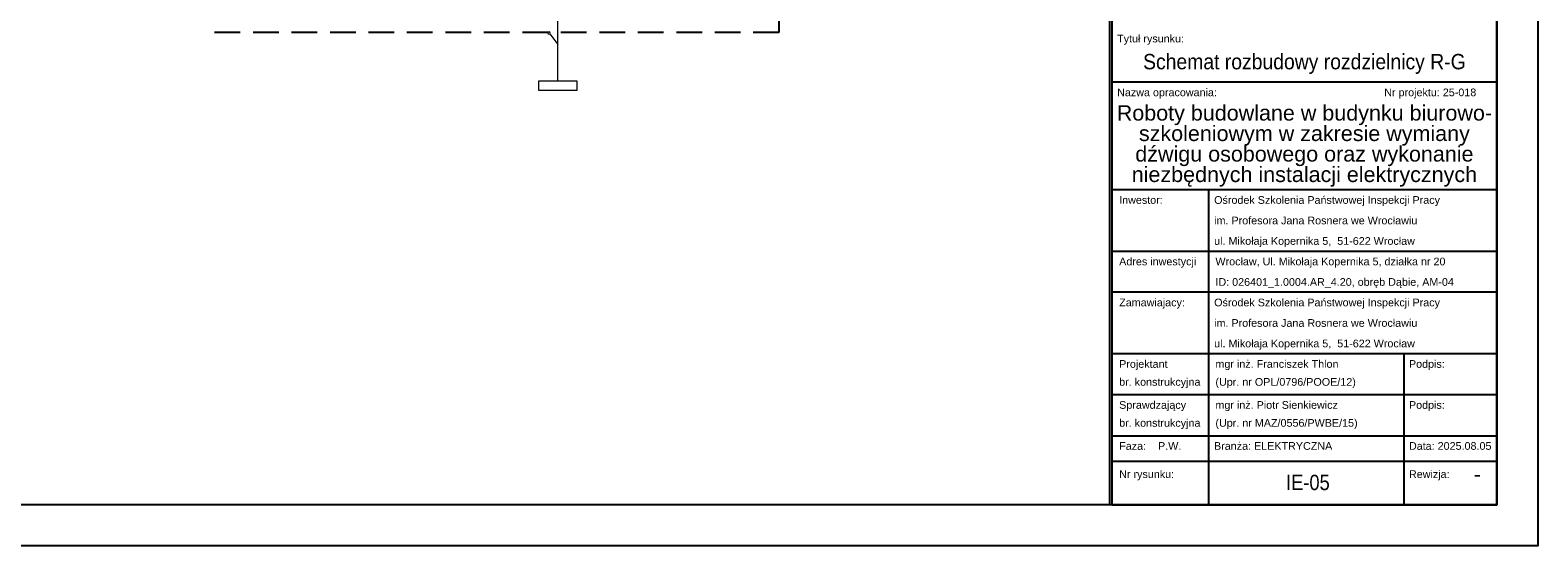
# Model space of a CAD drawing. Header units: millimetres. Extents: x 1699 to 2149, y 1001 to 1709.
# Tile 8 of 10: x 1855 to 2149, y 1382 to 1482. Entities that reach past the tile are written whole.
import ezdxf
from ezdxf.enums import TextEntityAlignment as Align

# ---------------------------------------------------------------- set-up
doc = ezdxf.new("R2010")
doc.units = ezdxf.units.MM
doc.linetypes.add('DASHED', pattern=[0.75, 0.5, -0.25])
doc.layers.add('03 gnizada', color=10, linetype='Continuous')
doc.layers.add('FBThlon-opisy', color=7, linetype='Continuous')
doc.styles.get("Standard").update_dxf_attribs({"font": 'ARIAL.TTF'})

# ---------------------------------------------------------------- blocks, each defined once
blk = doc.blocks.new('*U2')
blk.add_lwpolyline([(0, 0), (420, 0), (420, -297), (0, -297), (0, 0)])
blk.add_lwpolyline([(25, -8), (412, -8), (412, -289), (25, -289)], close=True)

msp = doc.modelspace()

# ---------------------------------------------------------------- linework, layer by layer
at = {"color": 252, "lineweight": 15}
for p, q in [((1957.73, 1472.6), (1957.73, 1549.57)), ((1956.2, 1481.72), (1957.73, 1479.66))]:
    msp.add_line(p, q, dxfattribs=at)
at = {"color": 252, "linetype": 'DASHED', "ltscale": 10}
msp.add_lwpolyline([(1859.49, 1589.47), (2000.84, 1589.47), (2000.84, 1481.99), (1889.72, 1481.99)], dxfattribs=at)
at = {"color": 252, "lineweight": 15}
msp.add_arc((1956.03, 1481.89), 0.221, 0.3092, 0.008, dxfattribs=at)
at = {"layer": '03 gnizada', "lineweight": 15}
msp.add_lwpolyline([(1954.01, 1472.59), (1961.44, 1472.59), (1961.44, 1470.7), (1954.01, 1470.7)], close=True, dxfattribs=at)
at = {"layer": 'FBThlon-opisy'}
for p, q in [((2065.25, 1527.32), (2065.25, 1451.32)), ((2065.25, 1527.32), (2065.25, 1389.81)), ((2140.75, 1448.36), (2140.75, 1526.82)), ((2140.75, 1472.31), (2065.75, 1472.31)), ((2140.75, 1451.31), (2065.75, 1451.31)), ((2084.54, 1451.31), (2084.54, 1389.81)), ((2084.54, 1451.31), (2084.54, 1389.81)), ((2065.88, 1439.31), (2140.75, 1439.31)), ((2140.75, 1431.31), (2065.75, 1431.31)), ((2140.75, 1419.31), (2065.75, 1419.31)), ((2122.63, 1419.31), (2122.63, 1398.31)), ((2122.63, 1419.31), (2122.63, 1398.31)), ((2140.75, 1411.31), (2065.75, 1411.31)), ((2140.75, 1411.31), (2065.75, 1411.31)), ((2065.75, 1403.31), (2140.75, 1403.31)), ((2065.75, 1403.31), (2140.75, 1403.31)), ((2065.75, 1403.31), (2140.75, 1403.31)), ((2065.75, 1403.31), (2140.75, 1403.31)), ((2065.75, 1398.31), (2140.75, 1398.31)), ((2065.75, 1398.31), (2140.75, 1398.31)), ((2122.63, 1398.31), (2122.63, 1389.81))]:
    msp.add_line(p, q, dxfattribs=at)
msp.add_lwpolyline([(2065.75, 1520.07), (2065.75, 1389.81), (2140.75, 1389.81), (2140.75, 1448.36)], dxfattribs=at)
msp.add_lwpolyline([(2065.75, 1520.07), (2065.75, 1389.81), (2140.75, 1389.81), (2140.75, 1448.36)], dxfattribs=at)

# ---------------------------------------------------------------- block references
msp.add_blockref('*U2', (1728.75, 1678.81))

# ---------------------------------------------------------------- texts
for s, p in [('Tytuł rysunku:', (2066.75, 1480.81)), ('Nazwa opracowania:', (2066.75, 1470.31)), ('Inwestor:', (2067.15, 1449.31)), ('Ośrodek Szkolenia Państwowej Inspekcji Pracy', (2085.66, 1449.31)), ('im. Profesora Jana Rosnera we Wrocławiu', (2085.66, 1445.31)), ('ul. Mikołaja Kopernika 5,  51-622 Wrocław', (2085.66, 1441.31)), ('Adres inwestycji', (2067.15, 1437.31)), ('Wrocław, Ul. Mikołaja Kopernika 5, działka nr 20', (2085.91, 1437.31)), ('ID: 026401_1.0004.AR_4.20, obręb Dąbie, AM-04', (2085.91, 1433.31)), ('Zamawiajacy:', (2067.15, 1429.31)), ('Ośrodek Szkolenia Państwowej Inspekcji Pracy', (2085.66, 1429.31)), ('im. Profesora Jana Rosnera we Wrocławiu', (2085.66, 1425.31)), ('ul. Mikołaja Kopernika 5,  51-622 Wrocław', (2085.66, 1421.31)), ('Projektant', (2067.15, 1417.31)), ('Projektant', (2067.15, 1417.31)), ('mgr inż. Franciszek Thlon', (2085.91, 1417.31)), ('Podpis:', (2123.63, 1417.31)), ('Podpis:', (2123.63, 1417.31)), ('br. konstrukcyjna', (2067.15, 1413.81)), ('br. konstrukcyjna', (2067.15, 1413.81)), ('(Upr. nr OPL/0796/POOE/12)', (2085.91, 1413.81)), ('Sprawdzający', (2067.15, 1409.31)), ('Sprawdzający', (2067.15, 1409.31)), ('mgr inż. Piotr Sienkiewicz', (2085.91, 1409.31)), ('Podpis:', (2123.63, 1409.31)), ('Podpis:', (2123.63, 1409.31)), ('br. konstrukcyjna', (2067.15, 1405.81)), ('br. konstrukcyjna', (2067.15, 1405.81)), ('(Upr. nr MAZ/0556/PWBE/15)', (2085.91, 1405.81)), ('Faza:    P.W.', (2067.15, 1401.31)), ('Faza:    P.W.', (2067.15, 1401.31)), ('Branża: ELEKTRYCZNA', (2085.63, 1401.31)), ('Data: 2025.08.05', (2123.63, 1401.31)), ('Nr rysunku:', (2067.15, 1395.81)), ('Rewizja:', (2123.63, 1395.81))]:
    msp.add_text(s, height=1.5, dxfattribs=at).set_placement(p, align=Align.MIDDLE_LEFT)
at = {"layer": 'FBThlon-opisy', "width": 0.9}
msp.add_text('Schemat rozbudowy rozdzielnicy R-G', height=3, dxfattribs=at).set_placement((2103.25, 1476.31), align=Align.MIDDLE_CENTER)
at = {"layer": 'FBThlon-opisy'}
for s, height, p in [('Nr projektu: 25-018', 1.5, (2136.75, 1470.31)), ('-', 3, (2137.63, 1395.81))]:
    msp.add_text(s, height=height, dxfattribs=at).set_placement(p, align=Align.MIDDLE_RIGHT)
for s, p in [('Roboty budowlane w budynku biurowo-', (2103.25, 1466.31)), ('szkoleniowym w zakresie wymiany', (2103.25, 1462.31)), ('dźwigu osobowego oraz wykonanie', (2103.25, 1458.31)), ('niezbędnych instalacji elektrycznych', (2103.25, 1454.31))]:
    msp.add_text(s, height=3, dxfattribs=at).set_placement(p, align=Align.MIDDLE_CENTER)
at = {"layer": 'FBThlon-opisy', "width": 0.85}
msp.add_text('IE-05', height=3, dxfattribs=at).set_placement((2108.19, 1394.19), align=Align.MIDDLE_RIGHT)

doc.saveas('drawing.dxf')
